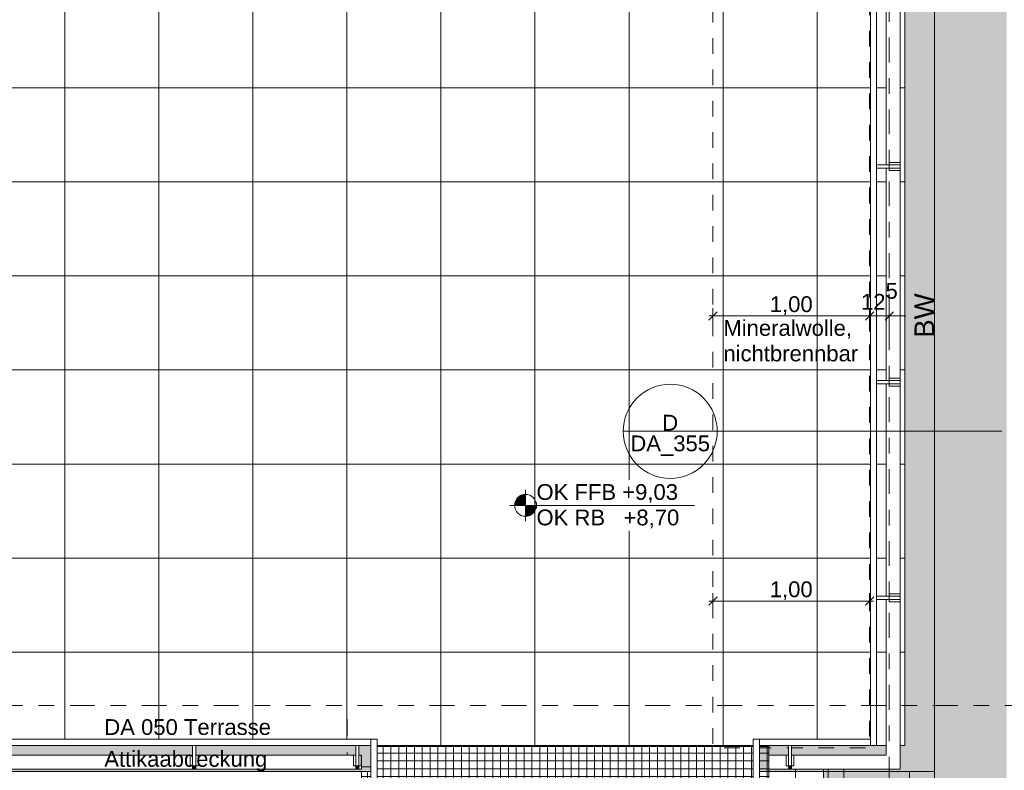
# Model space of a CAD drawing. Header units: metres. Extents: x -180 to 4, y -50 to 6.
# Tile 30 of 256: x -165.77 to -159.49, y -31.61 to -26.82. Entities that reach past the tile are written whole.
import ezdxf

# ---------------------------------------------------------------- set-up
doc = ezdxf.new("R2010")
doc.units = ezdxf.units.M
doc.header["$LTSCALE"] = 0.05
doc.header["$PDMODE"] = 1
doc.header["$PDSIZE"] = -2
for name, pattern in [('Dash Style-1', [1.999894, 0.999947, -0.999947]), ('Linienart-34', [4.233, 2.116, -2.117]), ('Linienart-53', [5.291531, 3.175, -1.058062, 0.352704, -0.705764])]:
    doc.linetypes.add(name, pattern=pattern)
doc.layers.get('0').update_dxf_attribs({"lineweight": 25})
for name, color, linetype, lineweight, true_color in [('30 -33 Aussenwände- 7 Fassade_ Elemente', 7, 'Continuous', 9, 0x00aacc), ('30 -36 Dächer- 3 Dachbeläge', 7, 'Continuous', 15, 0x9999ff), ('30 -36 Dächer- 4 Dachbekleidungen', 7, 'Continuous', 9, 0xccccff), ('70 -72 Beschriftung- 1 Beschriftung allgemein', 7, 'Continuous', 9, 0xff6633), ('70 -72 Beschriftung- 7 Detailverweise', 7, 'Continuous', 9, 0x00dd00), ('70 -76 Bemaßung- 2 Allgemein', 7, 'Continuous', 5, 0x6666cc)]:
    doc.layers.add(name, color=color, linetype=linetype, lineweight=lineweight, true_color=true_color)
for name, color, linetype, lineweight in [('60- 61 allgemeine Ausstattung- 4 Terrassen', 7, 'Continuous', 9), ('70 -71 Achsen- 1 Gebäudeachsen', 7, 'Linienart-53', 18), ('70 -72 Beschriftung- 5 Höhenkoten', 7, 'Continuous', 15), ('Keine', 7, 'Continuous', 9)]:
    doc.layers.add(name, color=color, linetype=linetype, lineweight=lineweight)
doc.styles.add('Arial', font='arial.ttf')
doc.dimstyles.new('k+k_klein', dxfattribs={"dimtxt": 0.100689, "dimasz": 0.05302, "dimexe": 0.05, "dimexo": 0.15, "dimgap": 0.005, "dimtad": 1, "dimdec": 3, "dimtxsty": 'Arial', "dimblk": 'VW_SLASH-2', "dimblk1": 'VW_SLASH-2', "dimblk2": 'VW_SLASH-2', "dimcen": 0, "dimdle": 0.025, "dimadec": 3, "dimazin": 0, "dimtfac": 0.75, "dimtdec": 3, "dimtix": 1, "dimtmove": 0, "dimatfit": 0, "dimldrblk": 'VW_FILLEDARROW', "dimfxl": 0.1, "dimfxlon": 1, "dimfrac": 2, "dimtolj": 1, "dimarcsym": 0})

# ---------------------------------------------------------------- blocks, each defined once
blk = doc.blocks.new('Gruppe-7859')
at = {"layer": '60- 61 allgemeine Ausstattung- 4 Terrassen', "linetype": 'Linienart-34', "lineweight": 9, "flags": 128}
blk.add_lwpolyline([(-163.6783, -31.2834), (-163.6783, -37.187), (-163.781, -37.187), (-163.781, -39.407), (-163.491, -39.407), (-160.818, -39.407)], dxfattribs=at)
blk = doc.blocks.new('Gruppe-7866')
at = {"layer": '70 -72 Beschriftung- 5 Höhenkoten', "linetype": 'Continuous', "lineweight": 0}
h = blk.add_hatch(color=7, dxfattribs=at)
edge = h.paths.add_edge_path()
edge.add_arc((-162.541, -29.92), 0.07, 90, 180)
edge.add_line((-162.611, -29.92), (-162.541, -29.92))
edge.add_line((-162.541, -29.92), (-162.541, -29.85))
at = {"layer": '70 -72 Beschriftung- 5 Höhenkoten'}
blk.add_line((-162.541, -30.02), (-162.541, -29.82), dxfattribs=at)
at = {"layer": '70 -72 Beschriftung- 5 Höhenkoten', "flags": 128}
for points in [[(-162.541, -29.85, 0.414214), (-162.611, -29.92), (-162.541, -29.92)], [(-162.611, -29.92, 0.414214), (-162.541, -29.99), (-162.541, -29.92)]]:
    blk.add_lwpolyline(points, format="xyb", close=True, dxfattribs=at)
at = {"color": 255, "linetype": 'Continuous'}
blk.add_wipeout([(-162.471, -29.92), (-161.5623, -29.92), (-161.5623, -29.7577), (-162.471, -29.7577)], dxfattribs=at).dxf.layer = '70 -72 Beschriftung- 5 Höhenkoten'
at = {"layer": '70 -72 Beschriftung- 5 Höhenkoten', "insert": (-162.471, -29.7844), "char_height": 0.100689, "attachment_point": 1, "line_spacing_factor": 0.96878, "style": 'Arial'}
blk.add_mtext('OK FFB +9,03', dxfattribs=at)
at = {"color": 255, "linetype": 'Continuous'}
blk.add_wipeout([(-162.471, -30.0823), (-161.5544, -30.0823), (-161.5544, -29.92), (-162.471, -29.92)], dxfattribs=at).dxf.layer = '70 -72 Beschriftung- 5 Höhenkoten'
at = {"layer": '70 -72 Beschriftung- 5 Höhenkoten', "linetype": 'Continuous', "lineweight": 0}
h = blk.add_hatch(color=7, dxfattribs=at)
edge = h.paths.add_edge_path()
edge.add_arc((-162.541, -29.92), 0.07, 270, 360)
edge.add_line((-162.471, -29.92), (-162.541, -29.92))
edge.add_line((-162.541, -29.92), (-162.541, -29.99))
at = {"layer": '70 -72 Beschriftung- 5 Höhenkoten'}
blk.add_line((-162.641, -29.92), (-161.4633, -29.92), dxfattribs=at)
at = {"layer": '70 -72 Beschriftung- 5 Höhenkoten', "flags": 128}
for points in [[(-162.471, -29.92, 0.414214), (-162.541, -29.85), (-162.541, -29.92)], [(-162.541, -29.99, 0.414214), (-162.471, -29.92), (-162.541, -29.92)]]:
    blk.add_lwpolyline(points, format="xyb", close=True, dxfattribs=at)
at = {"layer": '70 -72 Beschriftung- 5 Höhenkoten', "insert": (-162.471, -29.9467), "char_height": 0.100689, "attachment_point": 1, "line_spacing_factor": 0.96878, "style": 'Arial'}
blk.add_mtext('OK RB   +8,70', dxfattribs=at)
blk = doc.blocks.new('Gruppe-8348')
at = {"layer": '70 -72 Beschriftung- 7 Detailverweise'}
blk.add_line((-0.335, 0), (-0.935, 0), dxfattribs=at)
at = {"layer": '70 -72 Beschriftung- 7 Detailverweise', "flags": 128}
blk.add_lwpolyline([(-0.335, 0), (-0.3364, -0.0294), (-0.3408, -0.0585), (-0.3479, -0.0871), (-0.3578, -0.1148), (-0.3704, -0.1414), (-0.3856, -0.1667), (-0.4031, -0.1903), (-0.4229, -0.2121), (-0.4447, -0.2319), (-0.4683, -0.2494), (-0.4936, -0.2646), (-0.5202, -0.2772), (-0.5479, -0.2871), (-0.5765, -0.2942), (-0.6056, -0.2986), (-0.635, -0.3), (-0.6644, -0.2986), (-0.6935, -0.2942), (-0.7221, -0.2871), (-0.7498, -0.2772), (-0.7764, -0.2646), (-0.8017, -0.2494), (-0.8253, -0.2319), (-0.8471, -0.2121), (-0.8669, -0.1903), (-0.8844, -0.1667), (-0.8996, -0.1414), (-0.9122, -0.1148), (-0.9221, -0.0871), (-0.9292, -0.0585), (-0.9336, -0.0294), (-0.935, 0), (-0.9336, 0.0294), (-0.9292, 0.0585), (-0.9221, 0.0871), (-0.9122, 0.1148), (-0.8996, 0.1414), (-0.8844, 0.1667), (-0.8669, 0.1903), (-0.8471, 0.2121), (-0.8253, 0.2319), (-0.8017, 0.2494), (-0.7764, 0.2646), (-0.7498, 0.2772), (-0.7221, 0.2871), (-0.6935, 0.2942), (-0.6644, 0.2986), (-0.635, 0.3), (-0.6056, 0.2986), (-0.5765, 0.2942), (-0.5479, 0.2871), (-0.5202, 0.2772), (-0.4936, 0.2646), (-0.4683, 0.2494), (-0.4447, 0.2319), (-0.4229, 0.2121), (-0.4031, 0.1903), (-0.3856, 0.1667), (-0.3704, 0.1414), (-0.3578, 0.1148), (-0.3479, 0.0871), (-0.3408, 0.0585), (-0.3364, 0.0294)], close=True, dxfattribs=at)
at = {"layer": '70 -72 Beschriftung- 7 Detailverweise'}
blk.add_point((-0.635, 0), dxfattribs=at)
at = {"layer": '70 -72 Beschriftung- 7 Detailverweise', "line_spacing_factor": 0.96878, "style": 'Arial'}
for s, insert, char_height, attachment_point in [('D', (-0.635, 0.0046), 0.1007, 8), ('DA_355', (-0.635, -0.0267), 0.10069, 2)]:
    blk.add_mtext(s, dxfattribs=dict(at, insert=insert, char_height=char_height, attachment_point=attachment_point))
blk = doc.blocks.new('Referenzmarkierung-54')
at = {"layer": '70 -72 Beschriftung- 7 Detailverweise', "transparency": 33554687}
for q in [(-0.635, 0), (1.4805, 0)]:
    blk.add_line((0, 0), q, dxfattribs=at)
at = {"layer": '70 -72 Beschriftung- 7 Detailverweise', "color": 7, "transparency": 33554687}
blk.add_blockref('Gruppe-8348', (0, 0), dxfattribs=at)
blk = doc.blocks.new('VW_SLASH-2')
at = {"color": 0, "linetype": 'ByBlock', "lineweight": -2, "transparency": 16777216}
blk.add_line((0.47, 0), (-1, 0), dxfattribs=at)
at = {"color": 0, "lineweight": 5, "transparency": 16777216, "flags": 128}
blk.add_lwpolyline([(0.5, 0.5), (-0.5, -0.5)], dxfattribs=at)
blk = doc.blocks.new('*D8941')
at = {"layer": '70 -76 Bemaßung- 2 Allgemein', "color": 0, "lineweight": -2}
for p, q in [((-161.346, -28.8117), (-161.346, -28.6617)), ((-160.346, -28.8117), (-160.346, -28.6617)), ((-160.399, -28.7117), (-161.293, -28.7117))]:
    blk.add_line(p, q, dxfattribs=at)
at = {"layer": 'Defpoints', "color": 0}
for p in [(-161.346, -28.7117), (-160.346, -31.1388), (-161.346, -31.1906)]:
    blk.add_point(p, dxfattribs=at)
at = {"layer": '70 -76 Bemaßung- 2 Allgemein', "color": 0, "lineweight": -2, "xscale": 0.05302001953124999, "yscale": 0.05302001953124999, "zscale": 0.05302001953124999, "rotation": 180}
blk.add_blockref('VW_SLASH-2', (-161.346, -28.7117), dxfattribs=at)
at = {"layer": '70 -76 Bemaßung- 2 Allgemein', "color": 0, "lineweight": -2, "xscale": 0.05302001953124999, "yscale": 0.05302001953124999, "zscale": 0.05302001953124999}
blk.add_blockref('VW_SLASH-2', (-160.346, -28.7117), dxfattribs=at)
at = {"layer": '70 -76 Bemaßung- 2 Allgemein', "color": 0, "insert": (-160.846, -28.6463), "char_height": 0.10069, "attachment_point": 5, "style": 'Arial'}
blk.add_mtext('\\A1;1,00', dxfattribs=at)
blk = doc.blocks.new('VW_FILLEDARROW')
at = {"linetype": 'Continuous', "lineweight": 0, "transparency": 16777216}
blk.add_hatch(color=0, dxfattribs=at).paths.add_polyline_path([(-2.83, 0.76), (0, 0), (-2.83, -0.76)])
at = {"color": 0, "lineweight": 5, "transparency": 16777216, "flags": 128}
blk.add_lwpolyline([(-2.83, 0.76), (0, 0), (-2.83, -0.76)], close=True, dxfattribs=at)
blk = doc.blocks.new('*D8942')
at = {"layer": '70 -76 Bemaßung- 2 Allgemein', "color": 0, "lineweight": -2}
for p, q in [((-160.346, -28.8117), (-160.346, -28.6617)), ((-160.221, -28.8117), (-160.221, -28.6617)), ((-160.399, -28.7117), (-160.452, -28.7117)), ((-160.221, -28.7117), (-160.346, -28.7117)), ((-160.168, -28.7117), (-160.115, -28.7117))]:
    blk.add_line(p, q, dxfattribs=at)
at = {"layer": 'Defpoints', "color": 0}
for p in [(-160.346, -28.7117), (-160.221, -28.9708), (-160.346, -31.1388)]:
    blk.add_point(p, dxfattribs=at)
at = {"layer": '70 -76 Bemaßung- 2 Allgemein', "color": 0, "lineweight": -2, "xscale": 0.05302001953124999, "yscale": 0.05302001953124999, "zscale": 0.05302001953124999}
blk.add_blockref('VW_SLASH-2', (-160.346, -28.7117), dxfattribs=at)
at = {"layer": '70 -76 Bemaßung- 2 Allgemein', "color": 0, "lineweight": -2, "xscale": 0.05302001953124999, "yscale": 0.05302001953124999, "zscale": 0.05302001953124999, "rotation": 180}
blk.add_blockref('VW_SLASH-2', (-160.221, -28.7117), dxfattribs=at)
at = {"layer": '70 -76 Bemaßung- 2 Allgemein', "color": 0, "insert": (-160.2835, -28.587), "char_height": 0.100689, "attachment_point": 5, "style": 'Arial'}
blk.add_mtext('\\A1;12\\S5^ ;', dxfattribs=at)
blk = doc.blocks.new('Gruppe-8400')
at = {"layer": '70 -72 Beschriftung- 1 Beschriftung allgemein', "char_height": 0.100689, "line_spacing_factor": 0.970891, "style": 'Arial'}
for s, insert, attachment_point in [('BRH Geländer 1,10m', (-167.4203, -31.3855), 7), ('DA 050 Terrasse', (-164.1649, -31.3855), 9), ('Attikaabdeckung', (-164.1881, -31.6175), 9)]:
    blk.add_mtext(s, dxfattribs=dict(at, insert=insert, attachment_point=attachment_point))
blk = doc.blocks.new('*D9043')
at = {"layer": '70 -76 Bemaßung- 2 Allgemein', "color": 0, "lineweight": -2}
for p, q in [((-161.346, -30.63), (-161.346, -30.48)), ((-160.346, -30.5942), (-160.346, -30.48)), ((-160.399, -30.53), (-161.293, -30.53))]:
    blk.add_line(p, q, dxfattribs=at)
at = {"layer": 'Defpoints', "color": 0}
for p in [(-161.346, -30.53), (-160.346, -30.7442), (-161.346, -30.9548)]:
    blk.add_point(p, dxfattribs=at)
at = {"layer": '70 -76 Bemaßung- 2 Allgemein', "color": 0, "lineweight": -2, "xscale": 0.05302001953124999, "yscale": 0.05302001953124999, "zscale": 0.05302001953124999, "rotation": 180}
blk.add_blockref('VW_SLASH-2', (-161.346, -30.53), dxfattribs=at)
at = {"layer": '70 -76 Bemaßung- 2 Allgemein', "color": 0, "lineweight": -2, "xscale": 0.05302001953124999, "yscale": 0.05302001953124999, "zscale": 0.05302001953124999}
blk.add_blockref('VW_SLASH-2', (-160.346, -30.53), dxfattribs=at)
at = {"layer": '70 -76 Bemaßung- 2 Allgemein', "color": 0, "insert": (-160.846, -30.4645), "char_height": 0.10069, "attachment_point": 5, "style": 'Arial'}
blk.add_mtext('\\A1;1,00', dxfattribs=at)
blk = doc.blocks.new('Gruppe-8664')
at = {"color": 255}
blk.add_wipeout([(-164.6443, -31.512), (-164.6443, -31.582), (-164.6643, -31.582), (-164.6643, -31.512)], dxfattribs=at).dxf.layer = '30 -36 Dächer- 4 Dachbekleidungen'
at = {"layer": '30 -36 Dächer- 3 Dachbeläge', "linetype": 'Continuous', "lineweight": 0, "transparency": 33554687}
blk.add_hatch(color=254, dxfattribs=at).paths.add_polyline_path([(-164.6443, -31.602), (-164.6443, -31.582), (-164.6643, -31.582), (-164.6643, -31.602)])
at = {"layer": '30 -36 Dächer- 3 Dachbeläge', "color": 254, "linetype": 'Continuous', "lineweight": 9, "true_color": 0xccccff, "transparency": 33554687, "flags": 128}
blk.add_lwpolyline([(-164.6443, -31.602), (-164.6443, -31.582), (-164.6643, -31.582), (-164.6643, -31.602)], dxfattribs=at)
at = {"layer": '30 -36 Dächer- 4 Dachbekleidungen', "flags": 128}
for points in [[(-164.6793, -31.512), (-164.6793, -31.582), (-164.6643, -31.582)], [(-164.6443, -31.512), (-164.6443, -31.582), (-164.6643, -31.582), (-164.6643, -31.512)], [(-164.6293, -31.512), (-164.6293, -31.582), (-164.6443, -31.582)]]:
    blk.add_lwpolyline(points, dxfattribs=at)
at = {"color": 255}
blk.add_wipeout([(-164.6443, -31.512), (-164.6443, -31.452), (-164.6643, -31.452), (-164.6643, -31.512)], dxfattribs=at).dxf.layer = '30 -36 Dächer- 4 Dachbekleidungen'
at = {"layer": '30 -36 Dächer- 4 Dachbekleidungen', "flags": 128}
blk.add_lwpolyline([(-164.6443, -31.512), (-164.6443, -31.452), (-164.6643, -31.452), (-164.6643, -31.512)], dxfattribs=at)
blk = doc.blocks.new('Gruppe-8665')
at = {"color": 255}
blk.add_wipeout([(-160.8443, -31.512), (-160.8443, -31.582), (-160.8643, -31.582), (-160.8643, -31.512)], dxfattribs=at).dxf.layer = '30 -36 Dächer- 4 Dachbekleidungen'
at = {"layer": '30 -36 Dächer- 3 Dachbeläge', "linetype": 'Continuous', "lineweight": 0, "transparency": 33554687}
blk.add_hatch(color=254, dxfattribs=at).paths.add_polyline_path([(-160.8443, -31.602), (-160.8443, -31.582), (-160.8643, -31.582), (-160.8643, -31.602)])
at = {"layer": '30 -36 Dächer- 3 Dachbeläge', "color": 254, "linetype": 'Continuous', "lineweight": 9, "true_color": 0xccccff, "transparency": 33554687, "flags": 128}
blk.add_lwpolyline([(-160.8443, -31.602), (-160.8443, -31.582), (-160.8643, -31.582), (-160.8643, -31.602)], dxfattribs=at)
at = {"layer": '30 -36 Dächer- 4 Dachbekleidungen', "flags": 128}
for points in [[(-160.8793, -31.512), (-160.8793, -31.582), (-160.8643, -31.582)], [(-160.8443, -31.512), (-160.8443, -31.582), (-160.8643, -31.582), (-160.8643, -31.512)], [(-160.8293, -31.512), (-160.8293, -31.582), (-160.8443, -31.582)]]:
    blk.add_lwpolyline(points, dxfattribs=at)
at = {"color": 255}
blk.add_wipeout([(-160.8443, -31.512), (-160.8443, -31.452), (-160.8643, -31.452), (-160.8643, -31.512)], dxfattribs=at).dxf.layer = '30 -36 Dächer- 4 Dachbekleidungen'
at = {"layer": '30 -36 Dächer- 4 Dachbekleidungen', "flags": 128}
blk.add_lwpolyline([(-160.8443, -31.512), (-160.8443, -31.452), (-160.8643, -31.452), (-160.8643, -31.512)], dxfattribs=at)
blk = doc.blocks.new('Gruppe-8720')
at = {"color": 255}
blk.add_wipeout([(-160.221, -30.4995), (-160.151, -30.4995), (-160.151, -30.5195), (-160.221, -30.5195)], dxfattribs=at).dxf.layer = '30 -36 Dächer- 4 Dachbekleidungen'
at = {"layer": '30 -36 Dächer- 4 Dachbekleidungen', "flags": 128}
for points in [[(-160.221, -30.4995), (-160.221, -30.4845), (-160.151, -30.4845), (-160.151, -30.4995)], [(-160.221, -30.4995), (-160.151, -30.4995), (-160.151, -30.5195), (-160.221, -30.5195)], [(-160.221, -30.5195), (-160.221, -30.5345), (-160.151, -30.5345), (-160.151, -30.5195)]]:
    blk.add_lwpolyline(points, dxfattribs=at)
at = {"color": 255}
blk.add_wipeout([(-160.221, -30.4995), (-160.301, -30.4995), (-160.301, -30.5195), (-160.221, -30.5195)], dxfattribs=at).dxf.layer = '30 -36 Dächer- 4 Dachbekleidungen'
at = {"layer": '30 -36 Dächer- 4 Dachbekleidungen', "flags": 128}
blk.add_lwpolyline([(-160.221, -30.4995), (-160.301, -30.4995), (-160.301, -30.5195), (-160.221, -30.5195)], close=True, dxfattribs=at)
blk = doc.blocks.new('Gruppe-8721')
at = {"color": 255}
blk.add_wipeout([(-160.221, -29.1245), (-160.151, -29.1245), (-160.151, -29.1445), (-160.221, -29.1445)], dxfattribs=at).dxf.layer = '30 -36 Dächer- 4 Dachbekleidungen'
at = {"layer": '30 -36 Dächer- 4 Dachbekleidungen', "flags": 128}
for points in [[(-160.221, -29.1245), (-160.221, -29.1095), (-160.151, -29.1095), (-160.151, -29.1245)], [(-160.221, -29.1245), (-160.151, -29.1245), (-160.151, -29.1445), (-160.221, -29.1445)], [(-160.221, -29.1445), (-160.221, -29.1595), (-160.151, -29.1595), (-160.151, -29.1445)]]:
    blk.add_lwpolyline(points, dxfattribs=at)
at = {"color": 255}
blk.add_wipeout([(-160.221, -29.1245), (-160.301, -29.1245), (-160.301, -29.1445), (-160.221, -29.1445)], dxfattribs=at).dxf.layer = '30 -36 Dächer- 4 Dachbekleidungen'
at = {"layer": '30 -36 Dächer- 4 Dachbekleidungen', "flags": 128}
blk.add_lwpolyline([(-160.221, -29.1245), (-160.301, -29.1245), (-160.301, -29.1445), (-160.221, -29.1445)], close=True, dxfattribs=at)
blk = doc.blocks.new('Gruppe-8722')
at = {"color": 255}
blk.add_wipeout([(-160.221, -27.7495), (-160.151, -27.7495), (-160.151, -27.7695), (-160.221, -27.7695)], dxfattribs=at).dxf.layer = '30 -36 Dächer- 4 Dachbekleidungen'
at = {"layer": '30 -36 Dächer- 4 Dachbekleidungen', "flags": 128}
for points in [[(-160.221, -27.7495), (-160.221, -27.7345), (-160.151, -27.7345), (-160.151, -27.7495)], [(-160.221, -27.7495), (-160.151, -27.7495), (-160.151, -27.7695), (-160.221, -27.7695)], [(-160.221, -27.7695), (-160.221, -27.7845), (-160.151, -27.7845), (-160.151, -27.7695)]]:
    blk.add_lwpolyline(points, dxfattribs=at)
at = {"color": 255}
blk.add_wipeout([(-160.221, -27.7495), (-160.301, -27.7495), (-160.301, -27.7695), (-160.221, -27.7695)], dxfattribs=at).dxf.layer = '30 -36 Dächer- 4 Dachbekleidungen'
at = {"layer": '30 -36 Dächer- 4 Dachbekleidungen', "flags": 128}
blk.add_lwpolyline([(-160.221, -27.7495), (-160.301, -27.7495), (-160.301, -27.7695), (-160.221, -27.7695)], close=True, dxfattribs=at)
blk = doc.blocks.new('Gruppe-8778')
at = {"color": 255}
blk.add_wipeout([(-163.6035, -31.512), (-163.6035, -31.582), (-163.6235, -31.582), (-163.6235, -31.512)], dxfattribs=at).dxf.layer = '30 -36 Dächer- 4 Dachbekleidungen'
at = {"layer": '30 -36 Dächer- 3 Dachbeläge', "linetype": 'Continuous', "lineweight": 0, "transparency": 33554687}
blk.add_hatch(color=254, dxfattribs=at).paths.add_polyline_path([(-163.6035, -31.602), (-163.6035, -31.582), (-163.6235, -31.582), (-163.6235, -31.602)])
at = {"layer": '30 -36 Dächer- 3 Dachbeläge', "color": 254, "linetype": 'Continuous', "lineweight": 9, "true_color": 0xccccff, "transparency": 33554687, "flags": 128}
blk.add_lwpolyline([(-163.6035, -31.602), (-163.6035, -31.582), (-163.6235, -31.582), (-163.6235, -31.602)], dxfattribs=at)
at = {"layer": '30 -36 Dächer- 4 Dachbekleidungen', "flags": 128}
for points in [[(-163.6385, -31.512), (-163.6385, -31.582), (-163.6235, -31.582)], [(-163.6035, -31.512), (-163.6035, -31.582), (-163.6235, -31.582), (-163.6235, -31.512)], [(-163.5885, -31.512), (-163.5885, -31.582), (-163.6035, -31.582)]]:
    blk.add_lwpolyline(points, dxfattribs=at)
at = {"color": 255}
blk.add_wipeout([(-163.6035, -31.512), (-163.6035, -31.452), (-163.6235, -31.452), (-163.6235, -31.512)], dxfattribs=at).dxf.layer = '30 -36 Dächer- 4 Dachbekleidungen'
at = {"layer": '30 -36 Dächer- 4 Dachbekleidungen', "flags": 128}
blk.add_lwpolyline([(-163.6035, -31.512), (-163.6035, -31.452), (-163.6235, -31.452), (-163.6235, -31.512)], dxfattribs=at)
blk = doc.blocks.new('_Achsen (3D)')
at = {"layer": '70 -71 Achsen- 1 Gebäudeachsen', "transparency": 33554687}
for p, q in [((-160.221, 3.8), (-160.221, -46.172)), ((-179.668, -31.197), (3.826, -31.197))]:
    blk.add_line(p, q, dxfattribs=at)
blk = doc.blocks.new('Gruppe-8878')
at = {"layer": '30 -36 Dächer- 3 Dachbeläge', "linetype": 'Continuous', "lineweight": 0}
blk.add_hatch(color=254, dxfattribs=at).paths.add_polyline_path([(-175.84099996, -12.11704198), (-175.84099996, -31.61704198), (-163.52826764, -31.61704198), (-163.52826764, -31.45204198), (-175.67599996, -31.45204198), (-175.67599996, -12.11704198)])
at = {"layer": '60- 61 allgemeine Ausstattung- 4 Terrassen', "linetype": 'Continuous', "lineweight": 9, "transparency": 33554534}
h = blk.add_hatch(dxfattribs=at)
h.set_pattern_fill('Platte 60_60 SRF-1', style=0, pattern_type=2)
h.set_pattern_definition([(90, (-168.481, -14.65704), (-0.6, 7e-17), []), (0, (-168.481, -14.65704), (0, 0.6), [])])
h.paths.add_polyline_path([(-175.67599996, -12.29404198), (-160.12099996, -12.29404198), (-160.12099996, -31.45204198), (-175.67599996, -31.45204198)])
h = blk.add_hatch(dxfattribs=at)
h.set_pattern_fill('Betonfertigteil  SRF', color=252, style=0, pattern_type=2)
h.set_pattern_definition([(0, (0, 0), (3e-18, 0.05), []), (90, (0, 0), (0.05, 0), [])])
h.paths.add_polyline_path([(-163.78099996, -37.29704198), (-163.78099996, -39.29704198), (-160.98799996, -39.29704198), (-160.98799996, -31.45704198), (-163.52826764, -31.45704198), (-163.52826764, -31.61704198), (-163.58826764, -31.61704198), (-163.58826764, -37.29704198)])
at = {"layer": '30 -36 Dächer- 3 Dachbeläge', "flags": 128}
blk.add_lwpolyline([(-175.84099996, -12.11704198), (-175.84099996, -31.61704198), (-163.52826764, -31.61704198), (-163.52826764, -31.45204198), (-175.67599996, -31.45204198), (-175.67599996, -12.11704198)], close=True, dxfattribs=at)
at = {"layer": '60- 61 allgemeine Ausstattung- 4 Terrassen', "color": 252, "linetype": 'Continuous', "lineweight": 9, "true_color": 0x888888, "flags": 128}
blk.add_lwpolyline([(-175.67599996, -12.29404198), (-160.12099996, -12.29404198), (-160.12099996, -31.45204198), (-175.67599996, -31.45204198)], close=True, dxfattribs=at)
at = {"layer": '60- 61 allgemeine Ausstattung- 4 Terrassen', "color": 252, "linetype": 'Continuous', "true_color": 0x888888, "flags": 128}
blk.add_lwpolyline([(-163.78099996, -37.29704198), (-163.78099996, -39.29704198), (-160.98799996, -39.29704198), (-160.98799996, -31.45704198), (-163.52826764, -31.45704198), (-163.52826764, -31.61704198), (-163.58826764, -31.61704198), (-163.58826764, -37.29704198)], close=True, dxfattribs=at)
at = {"layer": '70 -72 Beschriftung- 7 Detailverweise'}
blk.add_line((-161.3179853, -29.44784943), (-161.9179853, -29.44784943), dxfattribs=at)
blk.add_point((-161.6179853, -29.44784943), dxfattribs=at)
at = {"layer": '70 -72 Beschriftung- 7 Detailverweise', "line_spacing_factor": 0.96878, "style": 'Arial'}
for s, insert, char_height, attachment_point in [('D', (-161.6179853, -29.44326331), 0.10068866, 8), ('DA_355', (-161.6179853, -29.47451355), 0.100688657, 2)]:
    blk.add_mtext(s, dxfattribs=dict(at, insert=insert, char_height=char_height, attachment_point=attachment_point))
at = {"layer": '60- 61 allgemeine Ausstattung- 4 Terrassen', "color": 7}
blk.add_blockref('Gruppe-7866', (0, 0), dxfattribs=at)
at = {"color": 255, "linetype": 'Continuous', "lineweight": 9, "transparency": 33554687}
blk.add_wipeout([(-129.83124836, -12.23704198), (-129.83124836, -12.71704198), (-159.47099996, -12.71704198), (-159.47099996, -39.25704198), (-129.83124836, -39.25704198), (-129.83124836, -39.73704198), (-160.51099996, -39.73704198), (-160.51099996, -31.61704198), (-159.93099996, -31.61704198), (-159.93099996, -12.23704198)], dxfattribs=at).dxf.layer = '30 -36 Dächer- 3 Dachbeläge'
at = {"color": 255}
blk.add_wipeout([(-163.48826764, -31.41204198), (-175.63599996, -31.41204198), (-175.63599996, -12.11704198), (-175.67599996, -12.11704198), (-175.67599996, -31.45204198), (-163.48826764, -31.45204198)], dxfattribs=at).dxf.layer = '30 -36 Dächer- 4 Dachbekleidungen'
at = {"layer": '30 -36 Dächer- 3 Dachbeläge', "linetype": 'Continuous', "lineweight": 0}
for points in [[(-100.01799996, -12.23704198), (-100.01799996, -12.11704198), (-160.12099996, -12.11704198), (-160.12099996, -31.45204198), (-161.04799996, -31.45204198), (-161.04799996, -31.61704198), (-160.09099996, -31.61704198), (-160.09099996, -39.25704198), (-159.93099996, -39.25704198), (-159.93099996, -12.23704198)], [(-160.64099996, -31.58704198), (-160.64099996, -39.86704198), (-99.00099996, -39.86704198), (-99.00099996, -31.79404198), (-99.13099996, -31.79404198), (-99.13099996, -39.73704198), (-160.51099996, -39.73704198), (-160.51099996, -31.58704198)]]:
    blk.add_hatch(color=254, dxfattribs=at).paths.add_polyline_path(points)
at = {"layer": '30 -36 Dächer- 3 Dachbeläge', "linetype": 'Continuous', "lineweight": 9, "transparency": 33554687}
h = blk.add_hatch(dxfattribs=at)
h.set_pattern_fill('{914A209A-ED12-11EE-87B6-5CE', style=0, pattern_type=2)
h.set_pattern_definition([(-22, (-91.4235, -34.937042), (-0.018555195, 0.04226461), [0.000625, -0.061875]), (14, (-91.415251, -34.959718), (-0.0371103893, -0.0278327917), [0.000625, -0.030625]), (-3.77456, (-91.474014, -34.97415), (-0.01958604, 0.065974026), [0.00028186, -0.093671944]), (-68, (-91.30392, -34.91024), (0.1926424, 0.04407994), [0.00028125, -0.09346875]), (96, (-91.437934, -35.001983), (-0.036105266, -0.06319548), [0.0005625, -0.0931875]), (132, (-91.4101, -34.97828), (0.040202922, 0.004123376), [0.0003125, -0.0621875]), (-17, (-91.442055, -34.96178), (0.0930531, 0.028928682), [0.000625, -0.061875]), (-145, (-91.4369, -34.956625), (0.06266964, -0.040092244), [0.000625, -0.061875]), (-137, (-91.45133, -34.953533), (0.049444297, -0.02123569), [0.000625, -0.061875])])
h.paths.add_polyline_path([(-100.01799996, -31.12704198), (-99.83999996, -31.12704198), (-99.83999996, -31.61604198), (-99.35099996, -31.61604198), (-99.35099996, -31.79404198), (-99.13099996, -31.79404198), (-99.13099996, -39.73704198), (-160.51099996, -39.73704198), (-160.51099996, -31.61704198), (-159.93099996, -31.61704198), (-159.93099996, -12.23704198), (-100.01799996, -12.23704198)])
h.paths.add_polyline_path([(-159.47099996, -39.25704198), (-100.31099996, -39.25704198), (-100.31099996, -12.71704198), (-159.47099996, -12.71704198)])
at = {"layer": '30 -36 Dächer- 3 Dachbeläge', "flags": 128}
blk.add_lwpolyline([(-100.01799996, -12.23704198), (-100.01799996, -12.11704198), (-160.12099996, -12.11704198), (-160.12099996, -31.45204198), (-161.04799996, -31.45204198), (-161.04799996, -31.61704198), (-160.09099996, -31.61704198), (-160.09099996, -39.25704198), (-159.93099996, -39.25704198), (-159.93099996, -12.23704198)], close=True, dxfattribs=at)
at = {"layer": '30 -36 Dächer- 3 Dachbeläge', "color": 161, "linetype": 'Continuous', "lineweight": 9, "true_color": 0x9999ff, "transparency": 33554687, "flags": 128}
blk.add_lwpolyline([(-100.01799996, -31.12704198), (-99.83999996, -31.12704198), (-99.83999996, -31.61604198), (-99.35099996, -31.61604198), (-99.35099996, -31.79404198), (-99.13099996, -31.79404198), (-99.13099996, -39.73704198), (-160.51099996, -39.73704198), (-160.51099996, -31.61704198), (-159.93099996, -31.61704198), (-159.93099996, -12.23704198), (-100.01799996, -12.23704198)], close=True, dxfattribs=at)
at = {"layer": '30 -36 Dächer- 3 Dachbeläge', "flags": 128}
blk.add_lwpolyline([(-160.64099996, -31.58704198), (-160.64099996, -39.86704198), (-99.00099996, -39.86704198), (-99.00099996, -31.79404198), (-99.13099996, -31.79404198), (-99.13099996, -39.73704198), (-160.51099996, -39.73704198), (-160.51099996, -31.58704198)], dxfattribs=at)
at = {"layer": '30 -36 Dächer- 4 Dachbekleidungen', "flags": 128}
blk.add_lwpolyline([(-163.48826764, -31.41204198), (-175.63599996, -31.41204198), (-175.63599996, -12.11704198), (-175.67599996, -12.11704198), (-175.67599996, -31.45204198), (-163.48826764, -31.45204198)], close=True, dxfattribs=at)
at = {"layer": '70 -72 Beschriftung- 7 Detailverweise', "flags": 128}
blk.add_lwpolyline([(-161.3179853, -29.44784943), (-161.31942988, -29.47725457), (-161.32374971, -29.50637652), (-161.3309032, -29.53493483), (-161.34082144, -29.56265446), (-161.35340892, -29.58926845), (-161.36854441, -29.6145205), (-161.38608216, -29.63816741), (-161.40585326, -29.65998146), (-161.42766731, -29.67975256), (-161.45131423, -29.69729031), (-161.47656628, -29.7124258), (-161.50318027, -29.72501329), (-161.5308999, -29.73493153), (-161.5594582, -29.74208501), (-161.58858016, -29.74640484), (-161.6179853, -29.74784943), (-161.64739044, -29.74640484), (-161.67651239, -29.74208501), (-161.7050707, -29.73493153), (-161.73279033, -29.72501329), (-161.75940432, -29.7124258), (-161.78465637, -29.69729031), (-161.80830328, -29.67975256), (-161.83011733, -29.65998146), (-161.84988843, -29.63816741), (-161.86742618, -29.6145205), (-161.88256168, -29.58926845), (-161.89514916, -29.56265446), (-161.9050674, -29.53493483), (-161.91222088, -29.50637652), (-161.91654072, -29.47725457), (-161.9179853, -29.44784943), (-161.91654072, -29.41844428), (-161.91222088, -29.38932233), (-161.9050674, -29.36076402), (-161.89514916, -29.3330444), (-161.88256168, -29.3064304), (-161.86742618, -29.28117836), (-161.84988843, -29.25753144), (-161.83011733, -29.23571739), (-161.80830328, -29.21594629), (-161.78465637, -29.19840854), (-161.75940432, -29.18327305), (-161.73279033, -29.17068557), (-161.7050707, -29.16076732), (-161.67651239, -29.15361384), (-161.64739044, -29.14929401), (-161.6179853, -29.14784943), (-161.58858016, -29.14929401), (-161.5594582, -29.15361384), (-161.5308999, -29.16076732), (-161.50318027, -29.17068557), (-161.47656628, -29.18327305), (-161.45131423, -29.19840854), (-161.42766731, -29.21594629), (-161.40585326, -29.23571739), (-161.38608216, -29.25753144), (-161.36854441, -29.28117836), (-161.35340892, -29.3064304), (-161.34082144, -29.3330444), (-161.3309032, -29.36076402), (-161.32374971, -29.38932233), (-161.31942988, -29.41844428)], close=True, dxfattribs=at)
at = {"layer": '70 -72 Beschriftung- 1 Beschriftung allgemein', "insert": (-159.93379719, -28.56790009), "char_height": 0.125860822, "attachment_point": 9, "rotation": 90, "line_spacing_factor": 0.970891, "style": 'Arial'}
blk.add_mtext('BW', dxfattribs=at)
at = {"color": 255}
for points in [[(-175.82599996, -12.11704198), (-175.82599996, -31.60204198), (-163.58826764, -31.60204198), (-163.58826764, -31.51204198), (-175.73599996, -31.51204198), (-175.73599996, -12.11704198)], [(-160.24099996, -31.51204198), (-160.98799996, -31.51204198), (-160.98799996, -31.60204198), (-160.15099996, -31.60204198), (-160.15099996, -12.11704198), (-160.24099996, -12.11704198)]]:
    blk.add_wipeout(points, dxfattribs=at).dxf.layer = '30 -36 Dächer- 4 Dachbekleidungen'
at = {"layer": '30 -36 Dächer- 4 Dachbekleidungen', "flags": 128}
for points in [[(-175.82599996, -12.11704198), (-175.82599996, -31.60204198), (-163.58826764, -31.60204198), (-163.58826764, -31.51204198), (-175.73599996, -31.51204198), (-175.73599996, -12.11704198)], [(-160.24099996, -31.51204198), (-160.98799996, -31.51204198), (-160.98799996, -31.60204198), (-160.15099996, -31.60204198), (-160.15099996, -12.11704198), (-160.24099996, -12.11704198)]]:
    blk.add_lwpolyline(points, close=True, dxfattribs=at)
at = {"layer": '70 -72 Beschriftung- 7 Detailverweise', "transparency": 33554687}
blk.add_line((-160.9829853, -29.44784943), (-161.6179853, -29.44784943), dxfattribs=at)
at = {"layer": '70 -72 Beschriftung- 1 Beschriftung allgemein', "color": 7}
blk.add_blockref('Gruppe-8400', (0, 0), dxfattribs=at)
blk.add_blockref('Gruppe-8664', (0, 0), dxfattribs=at)
at = {"color": 255}
blk.add_wipeout([(-161.08799996, -31.41204198), (-160.33099996, -31.41204198), (-160.33099996, -31.45204198), (-161.08799996, -31.45204198)], dxfattribs=at).dxf.layer = '30 -36 Dächer- 4 Dachbekleidungen'
at = {"layer": '30 -36 Dächer- 4 Dachbekleidungen', "flags": 128}
blk.add_lwpolyline([(-161.08799996, -31.41204198), (-160.33099996, -31.41204198), (-160.33099996, -31.45204198), (-161.08799996, -31.45204198)], close=True, dxfattribs=at)
at = {"color": 255}
blk.add_wipeout([(-160.34099996, -12.11704198), (-160.30099996, -12.11704198), (-160.30099996, -31.45204198), (-160.34099996, -31.45204198)], dxfattribs=at).dxf.layer = '30 -36 Dächer- 4 Dachbekleidungen'
at = {"layer": '30 -36 Dächer- 4 Dachbekleidungen', "flags": 128}
blk.add_lwpolyline([(-160.34099996, -12.11704198), (-160.30099996, -12.11704198), (-160.30099996, -31.45204198), (-160.34099996, -31.45204198)], close=True, dxfattribs=at)
at = {"layer": '70 -72 Beschriftung- 1 Beschriftung allgemein', "linetype": 'Dash Style-1', "flags": 128}
blk.add_lwpolyline([(-161.34599996, -12.29404198), (-160.34599996, -12.29404198), (-160.34599996, -31.46704198), (-161.34599996, -31.46704198)], close=True, dxfattribs=at)
at = {"layer": '70 -72 Beschriftung- 7 Detailverweise', "transparency": 33554687}
blk.add_line((-160.9829853, -29.44784943), (-159.5024598, -29.44784943), dxfattribs=at)
at = {"layer": '70 -72 Beschriftung- 7 Detailverweise'}
blk.add_blockref('Referenzmarkierung-54', (-160.9829853, -29.44784943), dxfattribs=at)
at = {"layer": '70 -72 Beschriftung- 1 Beschriftung allgemein', "insert": (-161.27887483, -28.73839523), "char_height": 0.1006886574, "attachment_point": 1, "line_spacing_factor": 0.96878, "style": 'Arial'}
blk.add_mtext('Mineralwolle,\\Pnichtbrennbar', dxfattribs=at)
at = {"layer": '70 -76 Bemaßung- 2 Allgemein'}
for base, p1, p2, text, override, picture, middle in [((-160.34599996, -28.71173111), (-160.22099996, -28.97079119), (-160.34599996, -31.13877309), '12\\S5^ ;', {"dimtxt": 0.100689, "dimgap": 0.005, "dimdec": 8, "dimpost": '<>', "dimtxsty": 'Arial', "dimtix": 0, "dimtmove": 2}, '*D8942', (-160.28349996, -28.5869543)), ((-161.34599996, -28.71173111), (-160.34599996, -31.13877309), (-161.34599996, -31.19055845), '1,00', {"dimtxt": 0.100689, "dimgap": 0.005, "dimdec": 8, "dimpost": '<>', "dimtxsty": 'Arial', "dimtmove": 2}, '*D8941', (-160.84599996, -28.64626757)), ((-161.34599996, -30.53), (-160.34599996, -30.74417805), (-161.34599996, -30.95478872), '1,00', {"dimtxt": 0.100689, "dimgap": 0.005, "dimdec": 8, "dimpost": '<>', "dimtxsty": 'Arial', "dimtmove": 2}, '*D9043', (-160.84599996, -30.46453646))]:
    dim = blk.add_linear_dim(base=base, p1=p1, p2=p2, text=text, dimstyle='k+k_klein', override=override, dxfattribs=at)
    dim.commit()
    dim.dimension.update_dxf_attribs({"geometry": picture, "text_midpoint": middle})
at = {"layer": '70 -72 Beschriftung- 1 Beschriftung allgemein', "color": 7}
for name in ['Gruppe-8722', 'Gruppe-8721', 'Gruppe-8720', 'Gruppe-8665']:
    blk.add_blockref(name, (0, 0), dxfattribs=at)
at = {"color": 255, "linetype": 'Continuous', "transparency": 33554687}
blk.add_wipeout([(-161.04799996, -31.41204198), (-161.08799996, -31.41204198), (-161.08799996, -39.19704198), (-163.78099996, -39.19704198), (-163.78099996, -39.23704198), (-161.04799996, -39.23704198)], dxfattribs=at).dxf.layer = '60- 61 allgemeine Ausstattung- 4 Terrassen'
at = {"layer": '60- 61 allgemeine Ausstattung- 4 Terrassen', "color": 252, "linetype": 'Continuous', "true_color": 0x888888, "flags": 128}
blk.add_lwpolyline([(-161.04799996, -31.41204198), (-161.08799996, -31.41204198), (-161.08799996, -39.19704198), (-163.78099996, -39.19704198), (-163.78099996, -39.23704198), (-161.04799996, -39.23704198)], close=True, dxfattribs=at)
at = {"color": 255, "linetype": 'Continuous', "transparency": 33554687}
blk.add_wipeout([(-163.52826764, -31.41204198), (-163.48826764, -31.41204198), (-163.48826764, -37.39704198), (-163.78099996, -37.39704198), (-163.78099996, -37.35704198), (-163.52826764, -37.35704198)], dxfattribs=at).dxf.layer = '60- 61 allgemeine Ausstattung- 4 Terrassen'
at = {"layer": '60- 61 allgemeine Ausstattung- 4 Terrassen', "color": 252, "linetype": 'Continuous', "true_color": 0x888888, "flags": 128}
blk.add_lwpolyline([(-163.52826764, -31.41204198), (-163.48826764, -31.41204198), (-163.48826764, -37.39704198), (-163.78099996, -37.39704198), (-163.78099996, -37.35704198), (-163.52826764, -37.35704198)], close=True, dxfattribs=at)
at = {"layer": '70 -72 Beschriftung- 1 Beschriftung allgemein', "color": 7}
blk.add_blockref('Gruppe-8778', (0, 0), dxfattribs=at)
blk = doc.blocks.new('_OG3_2D (2D)')
at = {"layer": '30 -33 Aussenwände- 7 Fassade_ Elemente', "flags": 128}
for points in [[(-163.49099996, -31.58704198), (-175.81099996, -31.58704198), (-175.81099996, -12.08704198)], [(-163.49099996, -31.58704198), (-163.49099996, -37.18704198), (-163.7810192, -37.18689939), (-163.78101323, -39.40689939), (-160.81799996, -39.40704198), (-160.81799996, -31.58704198)], [(-99.03099996, -31.79404198), (-99.03099996, -39.83704198), (-160.61099996, -39.83704198), (-160.61099996, -31.58704198), (-160.81799996, -31.58704198)]]:
    blk.add_lwpolyline(points, dxfattribs=at)
at = {"layer": '70 -72 Beschriftung- 1 Beschriftung allgemein', "color": 7}
blk.add_blockref('Gruppe-7859', (0, 0), dxfattribs=at)
blk.add_blockref('Gruppe-8878', (0, 0), dxfattribs=at)

msp = doc.modelspace()

# ---------------------------------------------------------------- block references
at = {"layer": 'Keine', "color": 1}
msp.add_blockref('_OG3_2D (2D)', (0, 0), dxfattribs=at)

# ---------------------------------------------------------------- next in the draw order: block references
msp.add_blockref('_Achsen (3D)', (0, 0), dxfattribs=at)

doc.saveas('drawing.dxf')
